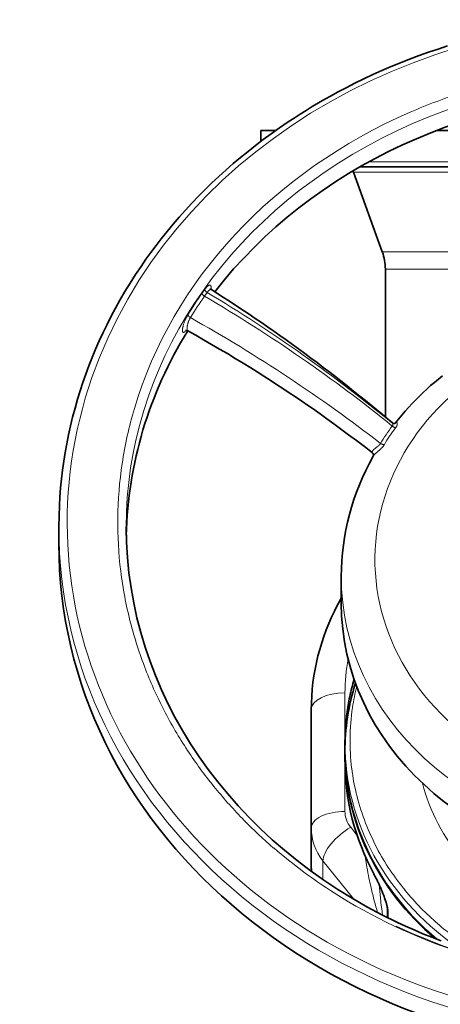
# Model space of a CAD drawing. Header units: inches. Extents: x 2797 to 3517, y 163 to 889.
# Tile 10 of 26: x 3065 to 3115, y 441 to 558. Entities that reach past the tile are written whole.
import ezdxf

# ---------------------------------------------------------------- set-up
doc = ezdxf.new("R2010")
doc.units = ezdxf.units.IN
doc.header["$MEASUREMENT"] = 0

msp = doc.modelspace()

# ---------------------------------------------------------------- linework, layer by layer
at = {"color": 7, "lineweight": 35, "ltscale": 0.218756}
msp.add_line((3095.33, 544.64), (3093.58, 544.64), dxfattribs=at)
at = {"color": 7, "lineweight": 35, "ltscale": 0.160136}
msp.add_line((3093.58, 543.36), (3093.58, 544.64), dxfattribs=at)
at = {"color": 7, "lineweight": 35}
for p, q in [((3139.58, 544.64), (3114.44, 544.64)), ((3108.02, 530.24), (3104.58, 539.69)), ((3110.33, 540.34), (3106.32, 540.34)), ((3114.67, 540.34), (3110.33, 540.34)), ((3119.22, 540.34), (3114.67, 540.34)), ((3108.38, 510.62), (3108.38, 528.19)), ((3099.58, 475.86), (3099.58, 461.77)), ((3099.58, 461.77), (3099.58, 457.17))]:
    msp.add_line(p, q, dxfattribs=at)
at = {"color": 7, "lineweight": 13}
for p, q in [((3139.58, 540.94), (3106.44, 540.94)), ((3156.36, 539.69), (3104.58, 539.69)), ((3139.58, 530.24), (3108.02, 530.24)), ((3108.38, 528.19), (3139.58, 528.19)), ((3103.58, 463.77), (3103.58, 477.86)), ((3100.97, 457.91), (3104.63, 453.33))]:
    msp.add_line(p, q, dxfattribs=at)
at = {"color": 7, "lineweight": 35, "ltscale": 0.118999}
msp.add_line((3106.32, 540.34), (3105.37, 540.34), dxfattribs=at)
at = {"color": 7, "lineweight": 13, "ltscale": 0.069014}
msp.add_line((3086.89, 524.97), (3087.21, 525.42), dxfattribs=at)
at = {"color": 7, "lineweight": 35, "ltscale": 0.250031}
msp.add_line((3069.58, 497.56), (3069.58, 495.56), dxfattribs=at)
at = {"color": 7, "lineweight": 35, "ltscale": 0.395177}
msp.add_line((3103.14, 491.69), (3103.14, 488.52), dxfattribs=at)
at = {"color": 7, "lineweight": 35, "ltscale": 0.1125}
msp.add_line((3103.58, 471.85), (3103.58, 470.95), dxfattribs=at)
at = {"color": 7, "lineweight": 35, "ltscale": 0.15}
msp.add_line((3103.58, 469.65), (3103.58, 470.85), dxfattribs=at)
at = {"color": 7, "lineweight": 13, "ltscale": 0.148673}
msp.add_line((3105.01, 460.95), (3104.26, 461.88), dxfattribs=at)
at = {"color": 7, "lineweight": 13, "ltscale": 0.280968}
msp.add_line((3100.97, 455.66), (3100.97, 457.91), dxfattribs=at)
at = {"color": 7, "lineweight": 35, "ltscale": 0.114553}
msp.add_line((3108.63, 451.16), (3108.63, 452.08), dxfattribs=at)
at = {"color": 7, "lineweight": 13, "ltscale": 0.086444}
msp.add_line((3108.72, 451.81), (3108.72, 451.12), dxfattribs=at)
at = {"color": 7, "lineweight": 35}
for points in [[(3115.78, 554.7), (3114.64, 554.33), (3113.51, 553.95), (3112.39, 553.55), (3111.27, 553.13), (3110.17, 552.7), (3109.07, 552.25), (3107.98, 551.78), (3106.9, 551.29), (3105.83, 550.79), (3104.77, 550.28), (3103.72, 549.74), (3102.68, 549.2), (3101.93, 548.78), (3101.18, 548.36), (3100.44, 547.94), (3099.7, 547.5), (3098.97, 547.05), (3098.25, 546.6), (3097.53, 546.14), (3096.82, 545.67), (3095.8, 544.98), (3094.8, 544.27), (3093.87, 543.58), (3092.96, 542.89), (3092.06, 542.18), (3091.17, 541.45), (3090.3, 540.72), (3089.45, 539.97), (3088.61, 539.21), (3087.78, 538.43), (3086.97, 537.64), (3086.18, 536.84), (3085.4, 536.03), (3084.63, 535.21), (3083.89, 534.37), (3083.16, 533.53), (3082.45, 532.67), (3081.75, 531.8), (3081.13, 531), (3080.52, 530.18), (3079.93, 529.36), (3079.35, 528.52), (3078.69, 527.54), (3078.05, 526.54), (3077.44, 525.53), (3076.84, 524.51), (3076.31, 523.56), (3075.8, 522.6), (3075.31, 521.63), (3074.83, 520.66), (3074.38, 519.68), (3073.95, 518.69), (3073.53, 517.69), (3073.14, 516.69), (3072.78, 515.71), (3072.43, 514.72), (3072.1, 513.73), (3071.8, 512.73), (3071.5, 511.68), (3071.22, 510.62), (3070.96, 509.56), (3070.72, 508.5), (3070.52, 507.45), (3070.33, 506.41), (3070.16, 505.36), (3070.02, 504.31), (3069.89, 503.26), (3069.79, 502.2), (3069.7, 501.15), (3069.64, 500.09), (3069.6, 498.83), (3069.58, 497.56)], [(3087.71, 525.75), (3087.7, 525.75), (3087.69, 525.76), (3087.68, 525.77), (3087.66, 525.78), (3087.65, 525.8), (3087.64, 525.81), (3087.63, 525.82), (3087.62, 525.84), (3087.62, 525.85), (3087.61, 525.86), (3087.61, 525.87)], [(3087.71, 525.75), (3088.84, 525.03), (3089.96, 524.3), (3091.07, 523.57), (3092.19, 522.83), (3092.92, 522.33), (3093.65, 521.84), (3094.38, 521.33), (3095.11, 520.83), (3095.85, 520.3), (3096.59, 519.77), (3097.33, 519.24), (3098.07, 518.71), (3098.81, 518.17), (3099.54, 517.62), (3100.27, 517.08), (3101, 516.52), (3101.67, 516.01), (3102.34, 515.5), (3103.1, 514.91), (3103.85, 514.31), (3104.61, 513.71), (3105.36, 513.11), (3106.02, 512.57), (3106.69, 512.03), (3107.35, 511.48), (3108.01, 510.94), (3108.61, 510.43), (3109.22, 509.92)], [(3084.63, 520.88), (3084.65, 520.89), (3084.66, 520.89), (3084.67, 520.9), (3084.69, 520.9), (3084.7, 520.9), (3084.71, 520.9), (3084.72, 520.9), (3084.74, 520.91), (3084.76, 520.91), (3084.77, 520.9), (3084.78, 520.9), (3084.79, 520.9), (3084.8, 520.9), (3084.82, 520.9), (3084.83, 520.89), (3084.84, 520.89), (3084.85, 520.89), (3084.86, 520.88), (3084.87, 520.88), (3084.88, 520.87), (3084.9, 520.87)], [(3084.9, 520.87), (3085.84, 520.33), (3086.79, 519.8), (3087.73, 519.25), (3088.67, 518.7), (3089.61, 518.15), (3090.54, 517.59), (3091.47, 517.02), (3092.4, 516.45), (3093.16, 515.97), (3093.93, 515.48), (3094.69, 515), (3095.45, 514.5), (3096.2, 514.01), (3096.96, 513.51), (3097.71, 513), (3098.46, 512.49), (3099.13, 512.04), (3099.79, 511.58), (3100.62, 511), (3101.44, 510.41), (3102.26, 509.82), (3103.07, 509.23), (3104.02, 508.52), (3104.96, 507.82), (3105.9, 507.1), (3106.82, 506.39)], [(3115.16, 515.52), (3114.69, 515.13), (3114.22, 514.74), (3113.76, 514.35), (3113.31, 513.94), (3112.87, 513.53), (3112.43, 513.1), (3111.99, 512.66), (3111.56, 512.22), (3111.14, 511.77), (3110.74, 511.31), (3110.34, 510.84), (3109.94, 510.37), (3109.56, 509.9)], [(3109.57, 509.9), (3109.55, 509.89), (3109.54, 509.88), (3109.53, 509.87), (3109.52, 509.87), (3109.5, 509.86), (3109.48, 509.86), (3109.47, 509.85), (3109.45, 509.85), (3109.44, 509.85), (3109.43, 509.85), (3109.42, 509.85), (3109.4, 509.85), (3109.39, 509.85), (3109.38, 509.85), (3109.37, 509.85), (3109.35, 509.85), (3109.34, 509.86), (3109.32, 509.86), (3109.31, 509.87), (3109.29, 509.88), (3109.28, 509.88), (3109.26, 509.89), (3109.25, 509.89), (3109.24, 509.9), (3109.24, 509.9), (3109.22, 509.92)], [(3106.94, 505.96), (3106.94, 505.98), (3106.95, 505.99), (3106.95, 506.01), (3106.96, 506.02), (3106.96, 506.03), (3106.96, 506.04), (3106.96, 506.06), (3106.96, 506.07), (3106.96, 506.08), (3106.96, 506.09), (3106.96, 506.11), (3106.96, 506.12), (3106.96, 506.13), (3106.96, 506.15), (3106.96, 506.16), (3106.96, 506.17), (3106.95, 506.18), (3106.95, 506.2), (3106.94, 506.21), (3106.94, 506.22), (3106.94, 506.23), (3106.93, 506.25), (3106.92, 506.26), (3106.92, 506.27), (3106.91, 506.28), (3106.9, 506.29), (3106.9, 506.3), (3106.89, 506.31), (3106.88, 506.32), (3106.87, 506.33), (3106.87, 506.34), (3106.86, 506.35), (3106.85, 506.36), (3106.84, 506.37), (3106.82, 506.39)], [(3103.58, 471.85), (3103.58, 472.14), (3103.59, 472.43), (3103.6, 472.71), (3103.61, 473), (3103.62, 473.29), (3103.64, 473.58), (3103.65, 473.79), (3103.67, 474.01), (3103.69, 474.23), (3103.71, 474.45), (3103.73, 474.67), (3103.75, 474.89), (3103.78, 475.11), (3103.81, 475.33), (3103.84, 475.59), (3103.88, 475.86), (3103.92, 476.12), (3103.96, 476.38), (3104.01, 476.64), (3104.05, 476.9), (3104.1, 477.15), (3104.16, 477.41), (3104.21, 477.67), (3104.27, 477.93), (3104.33, 478.18), (3104.39, 478.44), (3104.46, 478.7), (3104.53, 478.96), (3104.6, 479.22), (3104.67, 479.48)], [(3107.01, 456.34), (3107.06, 456.25), (3107.11, 456.16), (3107.15, 456.07), (3107.2, 455.97), (3107.25, 455.88), (3107.3, 455.78), (3107.35, 455.68), (3107.4, 455.58), (3107.45, 455.48), (3107.5, 455.38), (3107.55, 455.27), (3107.6, 455.17), (3107.65, 455.07), (3107.7, 454.96), (3107.74, 454.86), (3107.79, 454.76), (3107.84, 454.65), (3107.88, 454.55), (3107.93, 454.44), (3107.97, 454.34), (3108.01, 454.24), (3108.06, 454.13), (3108.1, 454.03), (3108.14, 453.93), (3108.19, 453.79), (3108.24, 453.66), (3108.29, 453.52), (3108.33, 453.39), (3108.37, 453.28), (3108.41, 453.16), (3108.44, 453.08), (3108.46, 452.99), (3108.49, 452.9), (3108.51, 452.82), (3108.53, 452.74), (3108.55, 452.67), (3108.56, 452.59), (3108.58, 452.52), (3108.59, 452.46), (3108.6, 452.41), (3108.61, 452.36), (3108.61, 452.31), (3108.62, 452.27), (3108.62, 452.24), (3108.62, 452.21), (3108.63, 452.18), (3108.63, 452.15), (3108.63, 452.12), (3108.63, 452.1), (3108.63, 452.08)], [(3109.81, 450.59), (3110.79, 450.13), (3111.81, 449.68), (3112.85, 449.24), (3113.92, 448.81), (3115.02, 448.39)]]:
    msp.add_lwpolyline(points, dxfattribs=at)
at = {"color": 7, "lineweight": 13}
for points in [[(3086.6, 525.32), (3086.6, 525.31), (3086.6, 525.3), (3086.6, 525.3), (3086.6, 525.29), (3086.61, 525.27), (3086.61, 525.25), (3086.62, 525.24), (3086.63, 525.22), (3086.64, 525.21), (3086.64, 525.2), (3086.65, 525.19), (3086.67, 525.17), (3086.68, 525.15), (3086.7, 525.13), (3086.72, 525.11), (3086.73, 525.09), (3086.75, 525.08), (3086.77, 525.06), (3086.8, 525.03), (3086.83, 525.01), (3086.86, 524.99), (3086.89, 524.97)], [(3087.65, 525.8), (3087.66, 525.83), (3087.66, 525.85), (3087.66, 525.88), (3087.67, 525.9), (3087.67, 525.93), (3087.67, 525.96), (3087.67, 525.99), (3087.68, 526.03), (3087.67, 526.06), (3087.67, 526.09), (3087.67, 526.1), (3087.67, 526.12), (3087.67, 526.13), (3087.66, 526.15), (3087.66, 526.17), (3087.65, 526.19), (3087.65, 526.2), (3087.65, 526.2), (3087.64, 526.21), (3087.64, 526.22), (3087.63, 526.23), (3087.62, 526.24), (3087.62, 526.25), (3087.61, 526.26), (3087.6, 526.27), (3087.59, 526.27), (3087.58, 526.28), (3087.57, 526.28), (3087.56, 526.29), (3087.55, 526.29), (3087.54, 526.29), (3087.52, 526.29), (3087.52, 526.29), (3087.51, 526.29), (3087.5, 526.29), (3087.49, 526.29), (3087.48, 526.29), (3087.47, 526.28), (3087.45, 526.28), (3087.43, 526.27), (3087.41, 526.26), (3087.39, 526.25), (3087.37, 526.24), (3087.35, 526.23), (3087.33, 526.22), (3087.32, 526.21), (3087.3, 526.19), (3087.27, 526.17), (3087.24, 526.15), (3087.21, 526.12), (3087.18, 526.09), (3087.15, 526.06), (3087.13, 526.04), (3087.11, 526.02), (3087.09, 525.99), (3087.07, 525.97), (3087.03, 525.92), (3087, 525.88), (3086.96, 525.83), (3086.92, 525.77)], [(3086.92, 525.77), (3086.92, 525.76), (3086.92, 525.75), (3086.92, 525.74), (3086.93, 525.73), (3086.93, 525.72), (3086.93, 525.71), (3086.94, 525.7), (3086.95, 525.68), (3086.96, 525.66), (3086.97, 525.64), (3086.99, 525.62), (3087, 525.6), (3087.02, 525.58), (3087.04, 525.56), (3087.05, 525.55), (3087.06, 525.54), (3087.09, 525.51), (3087.12, 525.49), (3087.15, 525.47), (3087.18, 525.44), (3087.21, 525.42)], [(3087.21, 525.42), (3087.22, 525.45), (3087.24, 525.47), (3087.26, 525.49), (3087.27, 525.51), (3087.29, 525.53), (3087.31, 525.56), (3087.34, 525.58), (3087.36, 525.61), (3087.39, 525.64), (3087.42, 525.66), (3087.43, 525.67), (3087.45, 525.68), (3087.46, 525.7), (3087.48, 525.71), (3087.5, 525.72), (3087.52, 525.73), (3087.54, 525.74), (3087.55, 525.75), (3087.56, 525.75), (3087.58, 525.76), (3087.6, 525.76), (3087.61, 525.76), (3087.63, 525.77), (3087.64, 525.77), (3087.66, 525.77), (3087.67, 525.76), (3087.68, 525.76), (3087.69, 525.76), (3087.7, 525.75), (3087.71, 525.75)], [(3084.92, 522.77), (3084.88, 522.72), (3084.85, 522.65), (3084.81, 522.59), (3084.78, 522.53), (3084.74, 522.47), (3084.72, 522.41), (3084.69, 522.36), (3084.66, 522.3), (3084.64, 522.26), (3084.63, 522.22), (3084.59, 522.13), (3084.55, 522.05), (3084.52, 521.97), (3084.49, 521.89), (3084.46, 521.81), (3084.44, 521.73), (3084.41, 521.66), (3084.39, 521.58), (3084.37, 521.5), (3084.34, 521.43), (3084.34, 521.39), (3084.33, 521.35), (3084.32, 521.31), (3084.31, 521.26), (3084.3, 521.21), (3084.29, 521.16), (3084.28, 521.11), (3084.27, 521.06), (3084.27, 521.01), (3084.27, 520.97), (3084.27, 520.95), (3084.27, 520.93), (3084.27, 520.91), (3084.27, 520.89), (3084.27, 520.86), (3084.27, 520.83), (3084.27, 520.81), (3084.28, 520.78), (3084.28, 520.76), (3084.29, 520.75), (3084.29, 520.74), (3084.29, 520.73), (3084.3, 520.73), (3084.31, 520.71), (3084.31, 520.7), (3084.32, 520.69), (3084.33, 520.68), (3084.34, 520.68), (3084.34, 520.68), (3084.35, 520.67), (3084.36, 520.67), (3084.37, 520.67), (3084.38, 520.66), (3084.39, 520.66), (3084.4, 520.66), (3084.41, 520.67), (3084.42, 520.67), (3084.43, 520.67), (3084.44, 520.67), (3084.45, 520.68), (3084.47, 520.69), (3084.48, 520.7), (3084.5, 520.7), (3084.51, 520.71), (3084.52, 520.72), (3084.54, 520.74), (3084.57, 520.76), (3084.59, 520.78), (3084.61, 520.8), (3084.63, 520.82), (3084.65, 520.84), (3084.67, 520.86), (3084.68, 520.88), (3084.7, 520.9)], [(3084.9, 520.87), (3084.89, 520.87), (3084.88, 520.88), (3084.87, 520.89), (3084.86, 520.9), (3084.85, 520.91), (3084.84, 520.93), (3084.84, 520.93), (3084.84, 520.94), (3084.83, 520.96), (3084.82, 520.98), (3084.82, 521.01), (3084.82, 521.03), (3084.81, 521.05), (3084.81, 521.06), (3084.81, 521.1), (3084.81, 521.13), (3084.81, 521.17), (3084.81, 521.2), (3084.81, 521.24), (3084.82, 521.28), (3084.82, 521.31), (3084.82, 521.34), (3084.83, 521.37), (3084.83, 521.39), (3084.84, 521.45), (3084.86, 521.51), (3084.87, 521.58), (3084.89, 521.64), (3084.9, 521.71), (3084.92, 521.77), (3084.93, 521.81), (3084.95, 521.84), (3084.96, 521.88), (3084.97, 521.91), (3084.98, 521.95), (3085, 521.98), (3085.01, 522.03), (3085.03, 522.07), (3085.05, 522.12), (3085.08, 522.17), (3085.1, 522.23), (3085.13, 522.28), (3085.16, 522.33), (3085.19, 522.38), (3085.22, 522.43)], [(3084.92, 522.77), (3084.92, 522.77), (3084.92, 522.76), (3084.92, 522.75), (3084.93, 522.73), (3084.93, 522.71), (3084.94, 522.7), (3084.94, 522.69), (3084.95, 522.68), (3084.96, 522.66), (3084.97, 522.64), (3084.98, 522.63), (3084.99, 522.62), (3085.01, 522.6), (3085.03, 522.57), (3085.05, 522.55), (3085.07, 522.53), (3085.09, 522.51), (3085.11, 522.5), (3085.12, 522.49), (3085.14, 522.48), (3085.15, 522.47), (3085.18, 522.45), (3085.22, 522.43)], [(3109.8, 509.85), (3109.8, 509.87), (3109.79, 509.89), (3109.79, 509.91), (3109.78, 509.92), (3109.77, 509.93), (3109.77, 509.95), (3109.76, 509.96), (3109.75, 509.97), (3109.74, 509.97), (3109.74, 509.97), (3109.73, 509.98), (3109.73, 509.98), (3109.72, 509.98), (3109.71, 509.98), (3109.71, 509.98), (3109.7, 509.98), (3109.7, 509.98), (3109.69, 509.98), (3109.68, 509.98), (3109.67, 509.98), (3109.67, 509.98), (3109.66, 509.98), (3109.65, 509.97), (3109.63, 509.96), (3109.62, 509.95), (3109.61, 509.94), (3109.6, 509.93), (3109.58, 509.92), (3109.57, 509.91), (3109.56, 509.89)], [(3109.6, 509.35), (3109.59, 509.35), (3109.59, 509.35), (3109.57, 509.35), (3109.55, 509.35), (3109.53, 509.36), (3109.52, 509.36), (3109.5, 509.36), (3109.49, 509.37), (3109.47, 509.37), (3109.45, 509.39), (3109.42, 509.4), (3109.4, 509.41), (3109.39, 509.42), (3109.35, 509.43), (3109.32, 509.45), (3109.29, 509.47), (3109.26, 509.5), (3109.23, 509.52), (3109.2, 509.55)], [(3109.27, 509.83), (3109.26, 509.85), (3109.26, 509.86), (3109.25, 509.88), (3109.24, 509.89), (3109.24, 509.9), (3109.23, 509.91), (3109.22, 509.92)], [(3109.6, 509.35), (3109.63, 509.39), (3109.66, 509.42), (3109.68, 509.46), (3109.7, 509.5), (3109.71, 509.52), (3109.72, 509.53), (3109.73, 509.56), (3109.74, 509.58), (3109.75, 509.6), (3109.77, 509.63), (3109.78, 509.66), (3109.78, 509.69), (3109.79, 509.72), (3109.8, 509.74), (3109.8, 509.76), (3109.8, 509.78), (3109.8, 509.8), (3109.8, 509.81), (3109.8, 509.82), (3109.8, 509.84), (3109.8, 509.85)], [(3106.8, 506.45), (3106.8, 506.46), (3106.8, 506.47), (3106.81, 506.48), (3106.81, 506.49), (3106.81, 506.5), (3106.82, 506.51), (3106.82, 506.52), (3106.84, 506.55), (3106.85, 506.57), (3106.87, 506.59), (3106.88, 506.62), (3106.9, 506.63), (3106.91, 506.65), (3106.94, 506.68), (3106.97, 506.72)], [(3106.94, 505.96), (3106.94, 505.97), (3106.95, 505.98), (3106.97, 506.01), (3106.99, 506.03), (3107.01, 506.06), (3107.03, 506.09), (3107.06, 506.12), (3107.08, 506.14), (3107.1, 506.17), (3107.13, 506.19), (3107.15, 506.22), (3107.2, 506.27), (3107.25, 506.32), (3107.31, 506.37), (3107.35, 506.41), (3107.4, 506.45), (3107.5, 506.54), (3107.57, 506.6), (3107.64, 506.66), (3107.71, 506.72), (3107.76, 506.76), (3107.81, 506.81), (3107.85, 506.85), (3107.9, 506.89), (3107.94, 506.94), (3107.97, 506.96), (3107.99, 506.99), (3108.02, 507.02), (3108.05, 507.05), (3108.08, 507.09), (3108.12, 507.13), (3108.15, 507.17), (3108.18, 507.21), (3108.2, 507.23), (3108.21, 507.26), (3108.23, 507.28), (3108.25, 507.31), (3108.26, 507.34)], [(3107.38, 507.08), (3107.47, 507.14), (3107.55, 507.21), (3107.61, 507.26), (3107.64, 507.28)], [(3107.75, 507.38), (3107.76, 507.39), (3107.77, 507.4), (3107.78, 507.42), (3107.79, 507.43), (3107.8, 507.45), (3107.82, 507.46), (3107.83, 507.48)], [(3108.26, 507.34), (3108.25, 507.34), (3108.23, 507.34), (3108.21, 507.34), (3108.19, 507.34), (3108.17, 507.34), (3108.15, 507.34), (3108.14, 507.34), (3108.11, 507.35), (3108.09, 507.35), (3108.06, 507.36), (3108.03, 507.37), (3108, 507.38), (3107.97, 507.4), (3107.94, 507.41), (3107.91, 507.43), (3107.88, 507.44), (3107.85, 507.46), (3107.83, 507.48)], [(3106.82, 506.39), (3106.81, 506.39), (3106.81, 506.4), (3106.8, 506.41), (3106.8, 506.41), (3106.8, 506.42), (3106.8, 506.42), (3106.8, 506.43), (3106.8, 506.43), (3106.8, 506.45)], [(3105.97, 458.46), (3106.01, 458.2), (3106.05, 457.94), (3106.09, 457.68), (3106.13, 457.42), (3106.18, 457.15), (3106.21, 456.99), (3106.24, 456.82), (3106.3, 456.49), (3106.36, 456.16), (3106.43, 455.83), (3106.49, 455.57), (3106.54, 455.32), (3106.6, 455.06), (3106.64, 454.87), (3106.69, 454.67), (3106.74, 454.48), (3106.78, 454.29), (3106.83, 454.09), (3106.88, 453.9), (3106.97, 453.51), (3107.07, 453.13), (3107.16, 452.79), (3107.25, 452.45), (3107.35, 452.11), (3107.44, 451.77)], [(3108.68, 452.21), (3108.69, 452.14), (3108.69, 452.1), (3108.7, 452.07), (3108.7, 452.03), (3108.71, 452), (3108.71, 451.95), (3108.71, 451.9), (3108.71, 451.85), (3108.72, 451.81)]]:
    msp.add_lwpolyline(points, dxfattribs=at)
for centre, radius, start, end in [((3138.59, 484.03), 68.46, 107.6921, 113.4669), ((3138.12, 489.46), 62.77, 145.1651, 147.9479), ((3127.62, 496.76), 49.99, 144.5153, 145.1529), ((3137.66, 489.61), 61.87, 145.1455, 147.9638), ((3124.68, 497.94), 48.11, 163.4701, 171.4448), ((3108.96, 509.76), 0.325, 318.7127, 334.9615), ((3108.97, 509.75), 0.307, 335.4357, 350.691), ((3108.99, 509.76), 0.285, 3.1156, 15.1396), ((3108.96, 509.75), 0.321, 350.5154, 3.2338), ((3108.98, 504.77), 2.79, 130.6671, 135.8378), ((3111.55, 501.8), 6.72, 128.24, 130.7706), ((3106.24, 508.97), 2.19, 309.5251, 311.5607), ((3107, 508.11), 1.05, 311.445, 315.4344), ((3123.96, 498.06), 47.38, 171.4535, 179.3304), ((3123.9, 498.07), 47.32, 179.3386, 186.9942), ((3124.45, 498.14), 47.87, 187.0006, 194.3316), ((3125.51, 498.41), 48.96, 194.3357, 201.2671), ((3125.62, 477.85), 22.04, 169.4462, 179.99), ((3126.92, 498.96), 50.48, 201.269, 207.7567), ((3131.12, 472.1), 26.94, 165.9882, 171.4543), ((3130.8, 472.15), 26.62, 171.4537, 179.3305), ((3128.53, 499.81), 52.3, 207.7563, 213.7837), ((3130.77, 472.15), 26.59, 179.3385, 186.9941), ((3130.21, 500.93), 54.32, 213.7825, 219.3543), ((3131.08, 472.19), 26.9, 187.0004, 194.3313), ((3131.84, 502.27), 56.43, 219.3523, 224.488), ((3131.67, 472.35), 27.51, 194.3354, 201.2667), ((3133.34, 503.74), 58.54, 224.4858, 229.2135), ((3132.47, 472.66), 28.36, 201.2686, 207.7562), ((3134.68, 505.29), 60.57, 229.2113, 233.5634), ((3133.37, 473.13), 29.39, 207.7563, 213.7836), ((3135.82, 506.83), 62.49, 233.561, 237.5708), ((3084.59, 444.3), 25.47, 25.3064, 28.3819), ((3107.13, 456.41), 0.135, 179.0672, 207.815), ((3134.32, 473.76), 30.52, 213.7825, 219.3542), ((3086.43, 445.15), 23.44, 23.6103, 25.3545), ((3148.84, 457.86), 41.26, 183.9505, 184.5507), ((3154.76, 458.37), 47.21, 184.5922, 186.5775), ((3090.81, 447.06), 18.66, 21.4972, 23.6418), ((3095.68, 448.96), 13.44, 18.7364, 21.5397), ((3135.23, 474.51), 31.71, 219.3524, 224.488), ((3174.43, 460.66), 67.02, 186.5922, 187.8955), ((3100.06, 450.44), 8.81, 14.9487, 18.8029), ((3103.58, 451.37), 5.17, 9.4422, 15.0718), ((3136.08, 475.34), 32.89, 224.4858, 229.2135)]:
    msp.add_arc(centre, radius, start, end, dxfattribs=at)
at = {"color": 7, "lineweight": 35}
for centre, radius, start, end in [((3103.64, 539.34), 1, 20, 29.8073), ((3102.38, 528.19), 6, 0, 20), ((3132.81, 472.36), 34.06, 150.5919, 152.0934), ((3106.46, 457.17), 6.88, 180.0003, 184.478)]:
    msp.add_arc(centre, radius, start, end, dxfattribs=at)
at = {"color": 7, "lineweight": 13}
for centre, major_axis, ratio, start_param, end_param in [((3139.58, 498.06), (69, 0), 0.866025, 1.570796, 4.212389), ((3139.58, 497.56), (-62, 0), 0.866025, 4.212389, 6.283185), ((3139.58, 498.06), (63, 0), 0.866025, 2.035823, 2.890302), ((3072.73, 494.23), (67.29, -42.76), 0.42833, 1.285095, 1.627446), ((3073.56, 493.04), (67.59, -42.6), 0.428256, 1.300271, 1.642814), ((3139.58, 493.69), (32.44, 0), 0.866025, 1.070796, 4.212389), ((3073.31, 490.31), (68.01, -41.33), 0.423987, 1.309275, 1.65267), ((3111.19, 507.99), (-4.31, -5.68), 0.354023, 4.708289, 5.062676), ((3111.49, 507.81), (-4.21, -5.59), 0.347925, 4.698891, 5.049429), ((3139.58, 497.56), (70, 0), 0.866025, 3.141631, 4.712389), ((3139.58, 497.56), (62.4, 0), 0.866025, 4.212389, 6.282417), ((3139.58, 491.69), (-36.44, 0), 0.866025, 6.283185, 7.793104), ((3103.58, 475.86), (-4, 0), 0.5, 4.712389, 6.283185), ((3139.58, 471.85), (-36, 0), 0.866025, 6.283185, 7.164756), ((3139.58, 469.65), (36, 0), 0.866025, 3.141593, 3.580344), ((3139.58, 498.06), (69, 0), 0.866024, 4.212384, 5.783183), ((3139.58, 472.15), (27.4, 0), 0.866029, 3.355457, 4.212469), ((3103.58, 461.77), (4, 0), 0.5, 1.570796, 3.141593), ((3107.42, 463.77), (3.84, 0), 0.866259, 3.14229, 3.747397), ((3107.42, 461.77), (-7.84, 0), 0.866025, 6.283185, 6.888086), ((3104.26, 459.88), (-3.13, -2.5), 0.411279, 4.39515, 5.965947), ((3107.42, 457.17), (7.84, 0), 0.866025, 3.141593, 3.221194), ((3139.58, 498.06), (63, 0), 0.866025, 4.079252, 4.345526), ((3109.23, 452.08), (-0.6, 0), 0.866025, 0.000047, 0.540549), ((3139.58, 472.15), (35.4, 0), 0.866025, 3.928594, 4.079252)]:
    msp.add_ellipse(centre, major_axis=major_axis, ratio=ratio, start_param=start_param, end_param=end_param, dxfattribs=at)
at = {"color": 7, "lineweight": 35}
for centre, major_axis, ratio, start_param, end_param in [((3139.58, 495.56), (62, 0), 0.866025, 0.591309, 2.550316), ((3139.58, 495.56), (62, 0), 0.866025, 2.650941, 3.122942), ((3139.39, 491.67), (36.24, -0.09), 0.884172, 2.681989, 3.143776), ((3139.58, 497.56), (-69.6, 0), 0.866025, 6.283185, 6.283223), ((3139.58, 497.56), (-62, 0), 0.866025, 0, 0.000169), ((3139.55, 497.53), (61.96, -0.13), 0.863851, 3.143375, 4.213595), ((3139.58, 495.56), (70, 0), 0.866025, 3.141597, 4.712389), ((3132.65, 475.84), (33.07, -0.08), 0.886029, 2.705027, 3.143663), ((3139.58, 488.52), (-36.44, 0), 0.866025, 0, 1.505154), ((3139.58, 470.85), (36, 0), 0.866025, 2.876853, 3.141593), ((3139.58, 471.85), (-36, 0), 0.866025, 6.282429, 6.283185), ((3139.58, 470.95), (-36, 0), 0.866025, 6.283185, 7.083369), ((3139.58, 470.85), (36, 0), 0.866025, 3.141593, 3.9334), ((3139.55, 469.66), (35.96, 0.01), 0.868864, 3.141268, 3.58126)]:
    msp.add_ellipse(centre, major_axis=major_axis, ratio=ratio, start_param=start_param, end_param=end_param, dxfattribs=at)

doc.saveas('drawing.dxf')
